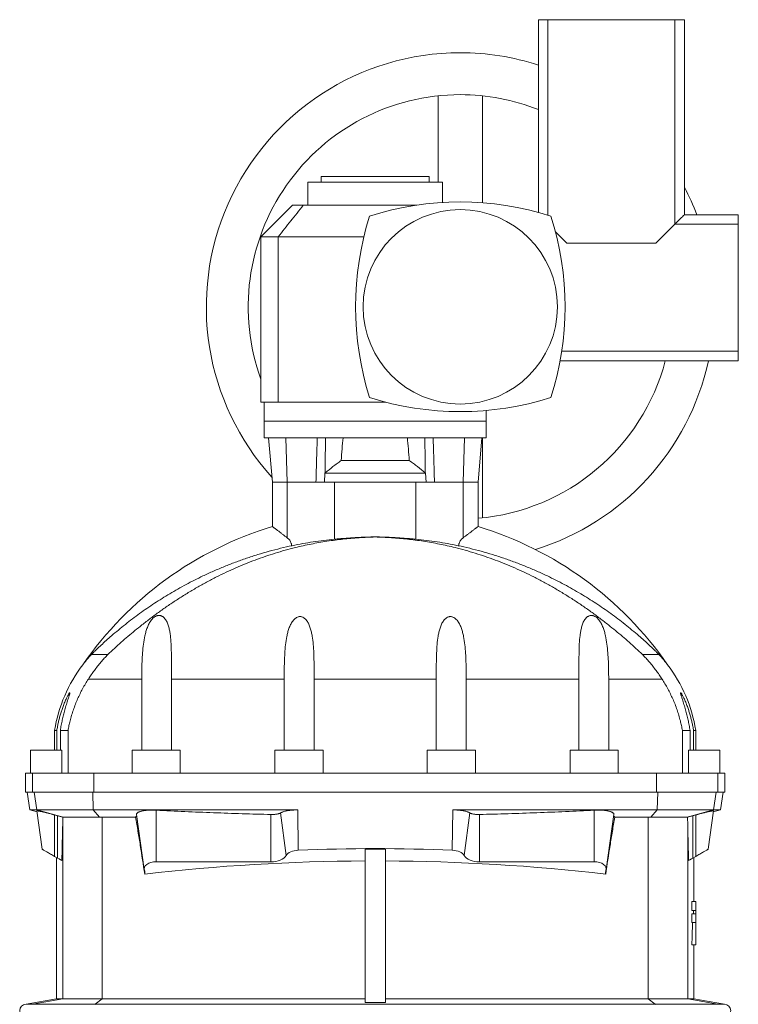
# Model space of a CAD drawing. Header units: millimetres. Extents: x -807 to 731, y -57 to 2098.
# Tile 5 of 5: x 161 to 727, y 1323 to 2098. Entities that reach past the tile are written whole.
import ezdxf

# ---------------------------------------------------------------- set-up
doc = ezdxf.new("R2010")
doc.units = ezdxf.units.MM

msp = doc.modelspace()

# ---------------------------------------------------------------- linework, layer by layer
at = {"color": 7, "linetype": 'Continuous', "lineweight": 15}
for p, q in [((569.56, 2097.55), (569.56, 1945.84)), ((577.07, 2097.55), (569.56, 2097.55)), ((577.07, 2097.55), (577.07, 1943.66)), ((677.06, 2097.55), (577.07, 2097.55)), ((677.06, 2097.55), (677.06, 1936.55)), ((684.56, 2097.55), (677.06, 2097.55)), ((684.56, 1944.05), (684.56, 2097.55)), ((490.56, 2037.63), (490.56, 1969.55)), ((525.56, 2037.63), (525.56, 1953.4)), ((388.06, 1969.55), (388.06, 1951.55)), ((388.06, 1969.55), (494.06, 1969.55)), ((398.56, 1974.05), (398.56, 1969.55)), ((398.56, 1974.05), (483.56, 1974.05)), ((483.56, 1969.55), (483.56, 1974.05)), ((494.06, 1953.63), (494.06, 1969.55)), ((376.06, 1951.55), (351.06, 1926.55)), ((376.06, 1951.55), (384.46, 1951.55)), ((384.46, 1951.55), (473.92, 1951.55)), ((727.06, 1944.05), (684.56, 1944.05)), ((727.06, 1944.05), (727.06, 1936.55)), ((727.06, 1936.55), (677.06, 1936.55)), ((727.06, 1936.55), (727.06, 1836.56)), ((351.06, 1926.55), (351.06, 1796.55)), ((364.73, 1926.55), (351.06, 1926.55)), ((364.73, 1926.55), (364.73, 1796.55)), ((432.11, 1926.55), (364.73, 1926.55)), ((662.06, 1921.55), (592.06, 1921.55)), ((586.68, 1829.05), (727.06, 1829.05)), ((727.06, 1836.56), (587.93, 1836.56)), ((727.06, 1836.56), (727.06, 1829.05)), ((364.73, 1796.55), (351.06, 1796.55)), ((353.56, 1796.55), (353.56, 1781.55)), ((449.24, 1796.55), (364.73, 1796.55)), ((528.56, 1781.55), (528.56, 1789.95)), ((353.56, 1781.55), (353.56, 1768.55)), ((528.56, 1768.55), (528.56, 1781.55)), ((353.56, 1768.55), (528.56, 1768.55)), ((357, 1768.55), (360.06, 1733.55)), ((522.06, 1733.55), (525.12, 1768.55)), ((525.56, 1705.47), (525.56, 1768.55)), ((414.22, 1750.55), (467.91, 1750.55)), ((401.33, 1740.55), (401.02, 1733.55)), ((401.61, 1740.82), (401.33, 1740.55)), ((401.33, 1740.55), (480.79, 1740.55)), ((480.79, 1740.55), (480.52, 1740.82)), ((481.1, 1733.55), (480.79, 1740.55)), ((360.06, 1733.55), (360.06, 1698.58)), ((360.06, 1733.55), (371.79, 1733.55)), ((394.4, 1733.55), (371.79, 1733.55)), ((408.97, 1733.55), (394.4, 1733.55)), ((408.97, 1688.62), (408.97, 1733.55)), ((473.16, 1688.62), (473.16, 1733.55)), ((473.16, 1733.55), (487.72, 1733.55)), ((510.33, 1733.55), (487.72, 1733.55)), ((522.06, 1733.55), (510.33, 1733.55)), ((522.06, 1698.58), (522.06, 1733.55)), ((441.06, 1690.42), (441.06, 1690.49)), ((375.72, 1683.55), (375.27, 1683.55)), ((506.4, 1683.55), (506.85, 1683.55)), ((230.52, 1597.91), (217.56, 1597.91)), ((651.61, 1597.91), (664.56, 1597.91)), ((257.17, 1578.55), (257.17, 1522.55)), ((280.55, 1522.55), (280.55, 1578.55)), ((369.38, 1578.55), (369.38, 1522.55)), ((393, 1522.55), (393, 1578.55)), ((489.13, 1522.55), (489.13, 1578.55)), ((512.74, 1578.55), (512.74, 1522.55)), ((601.58, 1522.55), (601.58, 1578.55)), ((624.96, 1578.55), (624.96, 1522.55)), ((188.56, 1538.15), (188.56, 1522.55)), ((188.56, 1538.15), (190.31, 1538.15)), ((190.31, 1522.55), (190.31, 1538.15)), ((199.13, 1538.15), (193.08, 1538.15)), ((193.08, 1538.15), (193.08, 1522.55)), ((199.13, 1538.15), (199.13, 1504.55)), ((683, 1538.15), (683, 1504.55)), ((683, 1538.15), (689.05, 1538.15)), ((689.05, 1538.15), (689.05, 1522.55)), ((693.56, 1538.15), (691.81, 1538.15)), ((691.81, 1522.55), (691.81, 1538.15)), ((693.56, 1522.55), (693.56, 1538.15)), ((169.56, 1522.55), (169.56, 1504.55)), ((169.56, 1522.55), (194.18, 1522.55)), ((194.18, 1504.55), (194.18, 1522.55)), ((249.56, 1522.55), (249.56, 1504.55)), ((249.56, 1522.55), (287.48, 1522.55)), ((287.48, 1522.55), (287.48, 1504.55)), ((362.06, 1522.55), (362.06, 1504.55)), ((362.06, 1522.55), (400.06, 1522.55)), ((400.06, 1504.55), (400.06, 1522.55)), ((482.06, 1522.55), (482.06, 1504.55)), ((520.06, 1522.55), (482.06, 1522.55)), ((520.06, 1504.55), (520.06, 1522.55)), ((594.65, 1522.55), (594.65, 1504.55)), ((632.56, 1522.55), (594.65, 1522.55)), ((632.56, 1504.55), (632.56, 1522.55)), ((687.94, 1504.55), (687.94, 1522.55)), ((712.56, 1522.55), (687.94, 1522.55)), ((712.56, 1504.55), (712.56, 1522.55)), ((165.56, 1504.55), (165.56, 1489.55)), ((171.17, 1504.55), (165.56, 1504.55)), ((171.17, 1504.55), (219.56, 1504.55)), ((219.56, 1504.55), (662.56, 1504.55)), ((710.95, 1504.55), (662.56, 1504.55)), ((710.95, 1504.55), (716.56, 1504.55)), ((716.56, 1489.55), (716.56, 1504.55)), ((171.17, 1489.55), (165.56, 1489.55)), ((167.06, 1489.55), (169.03, 1475.55)), ((171.17, 1489.55), (219.56, 1489.55)), ((219.56, 1489.55), (662.56, 1489.55)), ((710.95, 1489.55), (662.56, 1489.55)), ((710.95, 1489.55), (716.56, 1489.55)), ((713.09, 1475.55), (715.06, 1489.55)), ((169.03, 1475.55), (174.74, 1474.02)), ((169.03, 1475.55), (174.51, 1475.55)), ((219.04, 1475.55), (174.51, 1475.55)), ((174.63, 1474.83), (178.89, 1444.55)), ((380.03, 1475.55), (219.04, 1475.55)), ((502.09, 1475.55), (663.08, 1475.55)), ((663.08, 1475.55), (707.61, 1475.55)), ((703.24, 1444.55), (707.49, 1474.83)), ((707.38, 1474.02), (713.09, 1475.55)), ((713.09, 1475.55), (707.61, 1475.55)), ((190.92, 1470.98), (188.56, 1471.61)), ((195.11, 1469.91), (194.93, 1463.62)), ((195.11, 1469.91), (195.33, 1469.9)), ((223.96, 1469.9), (225.99, 1469.92)), ((225.99, 1469.92), (252.27, 1469.92)), ((253.04, 1471.92), (259.1, 1428.78)), ((623.02, 1428.78), (629.08, 1471.92)), ((656.14, 1469.92), (629.86, 1469.92)), ((658.17, 1469.9), (656.14, 1469.92)), ((687.01, 1469.91), (686.79, 1469.9)), ((687.01, 1469.91), (687.19, 1463.62)), ((691.2, 1470.98), (693.56, 1471.61)), ((433.06, 1444.77), (449.06, 1444.77)), ((433.06, 1444.77), (433.06, 1323.92)), ((449.06, 1444.77), (449.06, 1323.92)), ((188.56, 1438.97), (190.92, 1437.6)), ((190.06, 1438.1), (190.06, 1326.78)), ((358.94, 1434.72), (268.56, 1434.72)), ((523.18, 1434.72), (613.56, 1434.72)), ((693.56, 1438.97), (691.2, 1437.6)), ((692.06, 1403.55), (692.06, 1438.1)), ((690.49, 1396.44), (690.49, 1403.55)), ((693.56, 1403.55), (690.49, 1403.55)), ((693.56, 1403.55), (693.56, 1396.44)), ((693.56, 1396.44), (690.49, 1396.44)), ((693.56, 1396.44), (693.56, 1393.7)), ((690.49, 1386.84), (690.49, 1393.7)), ((693.56, 1393.7), (690.49, 1393.7)), ((693.56, 1393.7), (693.56, 1386.84)), ((693.56, 1386.84), (690.49, 1386.84)), ((693.56, 1386.84), (693.56, 1369.27)), ((693.56, 1369.27), (690.49, 1369.27)), ((692.06, 1326.78), (692.06, 1369.27)), ((190.06, 1326.78), (166.06, 1322.55)), ((194.93, 1326.78), (190.06, 1326.78)), ((225.99, 1326.78), (194.93, 1326.78)), ((433.06, 1326.78), (225.99, 1326.78)), ((449.06, 1326.78), (656.14, 1326.78)), ((656.14, 1326.78), (687.19, 1326.78)), ((687.19, 1326.78), (692.06, 1326.78)), ((716.06, 1322.55), (692.06, 1326.78)), ((166.06, 1322.55), (171.21, 1322.55)), ((171.21, 1322.55), (220.45, 1322.55)), ((220.45, 1322.55), (661.68, 1322.55)), ((710.91, 1322.55), (661.68, 1322.55)), ((716.06, 1322.55), (710.91, 1322.55))]:
    msp.add_line(p, q, dxfattribs=at)
at = {"color": 8, "linetype": 'Continuous', "lineweight": 0}
for p, q in [((528.56, 1781.55), (353.56, 1781.55)), ((370.62, 1768.55), (371.79, 1733.55)), ((511.5, 1768.55), (510.33, 1733.55)), ((371.79, 1689.73), (371.79, 1733.55)), ((473.16, 1733.55), (408.97, 1733.55)), ((510.33, 1689.73), (510.33, 1733.55)), ((257.17, 1578.55), (215.16, 1578.55)), ((369.38, 1578.55), (280.55, 1578.55)), ((489.13, 1578.55), (393, 1578.55)), ((512.74, 1578.55), (601.58, 1578.55)), ((624.96, 1578.55), (666.96, 1578.55)), ((171.17, 1504.55), (171.17, 1489.55)), ((219.56, 1504.55), (219.56, 1489.55)), ((662.56, 1504.55), (662.56, 1489.55)), ((710.95, 1504.55), (710.95, 1489.55)), ((174.51, 1475.55), (172.57, 1489.55)), ((219.04, 1475.55), (218.59, 1489.55)), ((663.08, 1475.55), (663.54, 1489.55)), ((707.61, 1475.55), (709.56, 1489.55)), ((195.33, 1469.9), (174.51, 1475.55)), ((223.96, 1469.9), (219.04, 1475.55)), ((268.56, 1434.72), (268.56, 1475.34)), ((370.89, 1439.67), (366.57, 1473.18)), ((380.31, 1443.87), (380.03, 1475.55)), ((501.81, 1443.87), (502.09, 1475.55)), ((511.23, 1439.67), (515.56, 1473.18)), ((613.56, 1434.72), (613.56, 1475.34)), ((658.17, 1469.9), (663.08, 1475.55)), ((686.79, 1469.9), (707.61, 1475.55)), ((188.56, 1438.97), (188.56, 1471.61)), ((190.92, 1437.6), (190.92, 1470.98)), ((225.99, 1326.78), (225.99, 1469.92)), ((358.94, 1434.72), (358.94, 1471.96)), ((523.18, 1434.72), (523.18, 1471.96)), ((656.14, 1326.78), (656.14, 1469.92)), ((691.2, 1437.6), (691.2, 1470.98)), ((693.56, 1438.97), (693.56, 1471.61)), ((194.93, 1326.78), (194.93, 1463.62)), ((687.19, 1326.78), (687.19, 1463.62)), ((194.93, 1326.78), (171.21, 1322.55)), ((225.99, 1326.78), (220.45, 1322.55)), ((656.14, 1326.78), (661.68, 1322.55)), ((687.19, 1326.78), (710.91, 1322.55))]:
    msp.add_line(p, q, dxfattribs=at)
at = {"color": 7, "linetype": 'Continuous', "lineweight": 15, "flags": 128}
for points in [[(677.06, 1936.55), (678.35, 1937.84), (679.53, 1939.02), (680.58, 1940.07), (681.51, 1941), (682.32, 1941.81), (683, 1942.49), (683.56, 1943.05), (684, 1943.49), (684.31, 1943.8), (684.5, 1943.99), (684.56, 1944.05)], [(583, 1930.62), (587.02, 1926.59), (592.06, 1921.55)], [(662.06, 1921.55), (667.1, 1926.59), (672.1, 1931.59), (677.06, 1936.55)], [(178.89, 1444.55), (178.89, 1444.55), (178.96, 1444.51), (179.09, 1444.43), (179.3, 1444.31), (179.58, 1444.15), (179.92, 1443.96), (180.32, 1443.72), (180.79, 1443.45), (181.31, 1443.15), (181.89, 1442.82), (182.51, 1442.46), (183.18, 1442.07), (183.88, 1441.67), (184.62, 1441.24), (185.38, 1440.8), (186.16, 1440.35), (186.96, 1439.89), (187.76, 1439.43), (188.56, 1438.97)], [(703.24, 1444.55), (703.23, 1444.55), (703.17, 1444.51), (703.03, 1444.43), (702.82, 1444.31), (702.55, 1444.15), (702.2, 1443.96), (701.8, 1443.72), (701.33, 1443.45), (700.81, 1443.15), (700.23, 1442.82), (699.61, 1442.46), (698.94, 1442.07), (698.24, 1441.67), (697.5, 1441.24), (696.74, 1440.8), (695.96, 1440.35), (695.17, 1439.89), (694.36, 1439.43), (693.56, 1438.97)], [(190.92, 1437.6), (192.04, 1436.96), (193.16, 1436.31), (194.28, 1435.67)], [(691.2, 1437.6), (690.08, 1436.96), (688.96, 1436.31), (687.85, 1435.67)]]:
    msp.add_lwpolyline(points, dxfattribs=at)
at = {"color": 8, "linetype": 'Continuous', "lineweight": 0, "flags": 128}
for points in [[(220.45, 1322.55), (220.3, 1322.51)], [(661.68, 1322.55), (661.83, 1322.51)]]:
    msp.add_lwpolyline(points, dxfattribs=at)
at = {"color": 7, "linetype": 'Continuous', "lineweight": 15}
msp.add_circle((508.06, 1871.55), 76.5, dxfattribs=at)
for centre, radius, start, end in [((508.06, 1871.55), 200, 90, 222.12492), ((508.06, 1871.55), 200, 72.09137, 90), ((508.06, 1871.55), 167, 90, 199.92832), ((508.06, 1871.55), 167, 68.39144, 90), ((508.06, 1871.55), 200, 21.25381, 28.05458), ((508.06, 1719.68), 234.38, 72.27135, 107.72865), ((659.94, 1871.55), 234.38, 162.27135, 197.72865), ((356.19, 1871.55), 234.38, 342.27135, 17.72865), ((508.06, 1871.55), 167, 274.80888, 345.25657), ((508.06, 1871.55), 200, 287.21188, 347.7311), ((508.06, 2023.43), 234.38, 252.27135, 287.72865), ((441.06, 1430.55), 280, 106.8152, 145.31558), ((441.06, 1430.55), 280, 34.68446, 73.18483), ((303.06, 1519.55), 116, 142.67448, 170.77591), ((579.06, 1519.55), 116, 9.22409, 37.32543), ((166.06, 1317.55), 5, 90, 270), ((716.06, 1317.55), 5, 270, 90)]:
    msp.add_arc(centre, radius, start, end, dxfattribs=at)
for centre, major_axis, ratio, start_param, end_param in [((441.06, 1476.38), (0, 411.48), 0.087489, 0.781215, 0.841542), ((441.06, 1476.38), (0, 411.48), 0.087489, 5.441644, 5.50197), ((381.06, 1437.66), (10.75, 0), 0.57926, 1.640304, 2.811855), ((441.06, 938.44), (874.65, 0), 0.57926, 1.501288, 1.640304), ((501.06, 1437.66), (10.75, 0), 0.57926, 0.329738, 1.501288), ((268.56, 1429.23), (9.49, 0), 0.57926, 1.570796, 3.358106), ((441.06, 897.33), (932, 0), 0.57735, 1.57938, 1.766835), ((358.94, 1442.04), (12.64, 0), 0.57926, 4.712389, 5.953447), ((441.06, 897.33), (932, 0), 0.57735, 1.374758, 1.562213), ((523.18, 1442.04), (12.64, 0), 0.57926, 3.471331, 4.712389), ((613.56, 1429.23), (9.49, 0), 0.57926, 6.066672, 7.853982), ((244.78, 1426.2), (14.85, 0), 0.57926, 6.156913, 6.499699), ((637.34, 1426.2), (14.85, 0), 0.57926, 2.925079, 3.267865), ((279.06, 1360.46), (0, 1014.39), 0.407143, 4.74516, 4.747866), ((279.06, 1463.05), (0, 1075.9), 0.383864, 4.625111, 4.641494)]:
    msp.add_ellipse(centre, major_axis=major_axis, ratio=ratio, start_param=start_param, end_param=end_param, dxfattribs=at)
for points, knots in [([(384.46, 1951.55), (381.15, 1947.41), (374.54, 1939.13), (368, 1930.74), (364.73, 1926.55)], [0, 0, 0, 0, 0.499986, 1, 1, 1, 1]), ([(395.48, 1768.55), (395.29, 1763.24), (394.87, 1751.58), (394.56, 1739.91), (394.4, 1733.55)], [0, 0, 0, 0, 0.455301, 1, 1, 1, 1]), ([(401.94, 1768.55), (401.87, 1763.22), (401.76, 1753.98), (401.65, 1744.73), (401.61, 1740.82)], [0, 0, 0, 0, 0.576228, 1, 1, 1, 1]), ([(480.19, 1768.55), (480.25, 1763.22), (480.37, 1753.98), (480.47, 1744.73), (480.52, 1740.82)], [0, 0, 0, 0, 0.576228, 1, 1, 1, 1]), ([(486.65, 1768.55), (486.84, 1763.24), (487.25, 1751.58), (487.56, 1739.91), (487.72, 1733.55)], [0, 0, 0, 0, 0.455301, 1, 1, 1, 1]), ([(414.22, 1750.55), (413.14, 1749.78), (410.98, 1748.23), (406.76, 1745.01), (403.67, 1742.49), (401.61, 1740.82)], [0, 0, 0, 0, 0.249797, 0.499604, 1, 1, 1, 1]), ([(480.52, 1740.82), (478.46, 1742.49), (475.37, 1745.01), (471.15, 1748.23), (468.99, 1749.78), (467.91, 1750.55)], [0, 0, 0, 0, 0.499673, 0.749841, 1, 1, 1, 1]), ([(371.79, 1689.73), (371.2, 1690.18), (370, 1691.09), (368.27, 1692.41), (366.61, 1693.68), (365.23, 1694.71), (364.15, 1695.53), (363.3, 1696.17), (362.52, 1696.75), (361.84, 1697.26), (361.25, 1697.7), (360.77, 1698.05), (360.4, 1698.33), (360.14, 1698.53), (360.04, 1698.58), (360.06, 1698.58), (360.06, 1698.58)], [0, 0, 0, 0, 0.097586, 0.195157, 0.296581, 0.397976, 0.461423, 0.524864, 0.58999, 0.655108, 0.718663, 0.78221, 0.848212, 0.914208, 0.999992, 1, 1, 1, 1]), ([(510.33, 1689.73), (510.93, 1690.18), (512.12, 1691.09), (513.85, 1692.41), (515.52, 1693.68), (516.89, 1694.71), (517.98, 1695.53), (518.82, 1696.17), (519.6, 1696.75), (520.29, 1697.26), (520.87, 1697.7), (521.35, 1698.05), (521.72, 1698.33), (522, 1698.53), (522.04, 1698.56), (522.06, 1698.58)], [0, 0, 0, 0, 0.097594, 0.195172, 0.296604, 0.398007, 0.461459, 0.524905, 0.590037, 0.65516, 0.71872, 0.782272, 0.848279, 0.91428, 1, 1, 1, 1]), ([(441.06, 1690.42), (438.93, 1690.34), (434.68, 1690.2), (428.32, 1689.82), (421.99, 1689.33), (415.7, 1688.71), (409.4, 1687.95), (403.09, 1687.05), (396.78, 1686), (390.52, 1684.82), (384.32, 1683.51), (377.51, 1681.91), (370.13, 1679.97), (362.19, 1677.64), (354.33, 1675.08), (346.54, 1672.29), (338.82, 1669.29), (331.18, 1666.06), (323.6, 1662.61), (315.97, 1658.89), (308.29, 1654.88), (300.56, 1650.58), (292.91, 1646.05), (285.46, 1641.36), (278.21, 1636.54), (271.15, 1631.6), (264.19, 1626.48), (257.75, 1621.51), (251.81, 1616.72), (246.36, 1612.17), (240.99, 1607.51), (235.69, 1602.76), (232.24, 1599.52), (230.52, 1597.91)], [0, 0, 0, 0, 0.026591, 0.053206, 0.079831, 0.106451, 0.133046, 0.160331, 0.187631, 0.214939, 0.242245, 0.269536, 0.305433, 0.341343, 0.377256, 0.413154, 0.449049, 0.484959, 0.520867, 0.556761, 0.594483, 0.632224, 0.669963, 0.707682, 0.743822, 0.779984, 0.816144, 0.852282, 0.881812, 0.911364, 0.940922, 0.970472, 1, 1, 1, 1]), ([(371.79, 1689.73), (372.14, 1689.44), (372.83, 1688.87), (373.74, 1687.83), (374.49, 1686.65), (374.95, 1685.49), (375.2, 1684.44), (375.25, 1683.85), (375.27, 1683.55)], [0, 0, 0, 0, 0.188123, 0.379534, 0.568034, 0.763213, 0.880683, 1, 1, 1, 1]), ([(408.97, 1688.62), (409.9, 1688.71), (411.77, 1688.88), (414.52, 1689.11), (417.05, 1689.3), (419.33, 1689.47), (421.66, 1689.63), (424.03, 1689.79), (426.42, 1689.93), (428.89, 1690.06), (431.42, 1690.18), (434.01, 1690.29), (436.48, 1690.37), (438.84, 1690.44), (440.32, 1690.47), (441.06, 1690.49)], [0, 0, 0, 0, 0.107789, 0.215577, 0.289511, 0.363505, 0.437438, 0.509294, 0.581205, 0.65306, 0.727019, 0.80104, 0.874998, 0.937425, 1, 1, 1, 1]), ([(473.16, 1688.62), (472.22, 1688.71), (470.35, 1688.88), (467.61, 1689.11), (465.07, 1689.3), (462.79, 1689.47), (460.46, 1689.63), (458.1, 1689.79), (455.7, 1689.93), (453.23, 1690.06), (450.7, 1690.18), (448.11, 1690.29), (445.64, 1690.37), (443.29, 1690.44), (441.8, 1690.47), (441.06, 1690.49)], [0, 0, 0, 0, 0.107789, 0.215577, 0.289511, 0.363505, 0.437438, 0.509294, 0.581205, 0.65306, 0.727019, 0.80104, 0.874998, 0.937425, 1, 1, 1, 1]), ([(441.06, 1690.42), (443.19, 1690.34), (447.44, 1690.2), (453.8, 1689.82), (460.13, 1689.33), (466.42, 1688.71), (472.72, 1687.95), (479.03, 1687.05), (485.34, 1686), (491.6, 1684.82), (497.81, 1683.51), (504.61, 1681.91), (511.99, 1679.97), (519.93, 1677.64), (527.8, 1675.08), (535.58, 1672.29), (543.3, 1669.29), (550.95, 1666.06), (558.52, 1662.61), (566.15, 1658.89), (573.84, 1654.88), (581.57, 1650.58), (589.21, 1646.05), (596.66, 1641.36), (603.91, 1636.54), (610.97, 1631.6), (617.93, 1626.48), (624.38, 1621.51), (630.31, 1616.72), (635.77, 1612.17), (641.14, 1607.51), (646.43, 1602.76), (649.88, 1599.52), (651.61, 1597.91)], [0, 0, 0, 0, 0.026591, 0.053206, 0.079831, 0.106451, 0.133046, 0.160331, 0.187631, 0.214939, 0.242245, 0.269536, 0.305433, 0.341343, 0.377256, 0.413154, 0.449049, 0.484959, 0.520867, 0.556761, 0.594483, 0.632224, 0.669963, 0.707682, 0.743822, 0.779984, 0.816144, 0.852282, 0.881812, 0.911364, 0.940922, 0.970472, 1, 1, 1, 1]), ([(510.33, 1689.73), (509.99, 1689.44), (509.29, 1688.87), (508.38, 1687.83), (507.63, 1686.65), (507.17, 1685.49), (506.93, 1684.44), (506.88, 1683.85), (506.85, 1683.55)], [0, 0, 0, 0, 0.188123, 0.379534, 0.568034, 0.763213, 0.880683, 1, 1, 1, 1]), ([(217.56, 1597.91), (218.16, 1598.5), (219.36, 1599.68), (221.25, 1601.51), (223.18, 1603.35), (225.84, 1605.83), (229.24, 1608.94), (233.79, 1612.95), (238.79, 1617.18), (244.26, 1621.62), (249.85, 1625.94), (255.53, 1630.15), (261.31, 1634.23), (267.18, 1638.19), (273.15, 1642.01), (279.29, 1645.77), (285.62, 1649.44), (292.14, 1653.02), (298.74, 1656.45), (305.95, 1659.99), (313.8, 1663.58), (322.3, 1667.19), (330.91, 1670.54), (339.65, 1673.66), (348.51, 1676.53), (357.5, 1679.15), (366.56, 1681.52), (372.66, 1682.88), (375.7, 1683.55)], [0, 0, 0, 0, 0.015171, 0.030369, 0.04559, 0.060793, 0.091875, 0.122963, 0.161675, 0.200407, 0.239147, 0.277869, 0.316545, 0.355232, 0.393921, 0.432598, 0.473122, 0.513657, 0.554193, 0.594717, 0.645014, 0.695332, 0.745651, 0.795948, 0.84695, 0.897974, 0.948998, 1, 1, 1, 1]), ([(375.72, 1683.55), (378.47, 1684.1), (383.97, 1685.19), (392.27, 1686.54), (400.6, 1687.71), (406.18, 1688.32), (408.97, 1688.62)], [0, 0, 0, 0, 0.249718, 0.499436, 0.749717, 1, 1, 1, 1]), ([(506.4, 1683.55), (503.65, 1684.1), (498.15, 1685.19), (489.85, 1686.54), (481.52, 1687.71), (475.95, 1688.32), (473.16, 1688.62)], [0, 0, 0, 0, 0.249718, 0.499436, 0.749717, 1, 1, 1, 1]), ([(664.56, 1597.91), (663.96, 1598.5), (662.76, 1599.68), (660.87, 1601.51), (658.94, 1603.35), (656.29, 1605.83), (652.88, 1608.94), (648.33, 1612.95), (643.33, 1617.18), (637.86, 1621.62), (632.28, 1625.94), (626.59, 1630.15), (620.81, 1634.23), (614.94, 1638.19), (608.97, 1642.01), (602.83, 1645.77), (596.5, 1649.44), (589.98, 1653.02), (583.39, 1656.45), (576.17, 1659.99), (568.32, 1663.58), (559.82, 1667.19), (551.21, 1670.54), (542.48, 1673.66), (533.61, 1676.53), (524.62, 1679.15), (515.56, 1681.52), (509.46, 1682.88), (506.42, 1683.55)], [0, 0, 0, 0, 0.015171, 0.030369, 0.04559, 0.060793, 0.091875, 0.122963, 0.161675, 0.200407, 0.239147, 0.277869, 0.316545, 0.355232, 0.393921, 0.432598, 0.473122, 0.513657, 0.554193, 0.594717, 0.645014, 0.695332, 0.745651, 0.795948, 0.84695, 0.897974, 0.948998, 1, 1, 1, 1]), ([(280.55, 1578.55), (280.55, 1580.89), (280.55, 1583.22), (280.56, 1587.86), (280.56, 1590.18), (280.56, 1594.8), (280.54, 1597.1), (280.47, 1601.69), (280.4, 1603.98), (280.16, 1608.51), (279.99, 1610.75), (279.58, 1614.06), (279.41, 1615.16), (279.02, 1617.33), (278.78, 1618.4), (278.35, 1619.98), (278.2, 1620.5), (277.86, 1621.54), (277.67, 1622.04), (277.06, 1623.53), (276.58, 1624.49), (275.67, 1625.82), (275.34, 1626.24), (274.6, 1627.03), (274.19, 1627.39), (273.52, 1627.85), (273.28, 1627.98), (272.79, 1628.23), (272.53, 1628.33), (271.99, 1628.5), (271.71, 1628.56), (271.15, 1628.64), (270.86, 1628.65), (270.28, 1628.63), (269.99, 1628.59), (269.42, 1628.47), (269.13, 1628.39), (268.31, 1628.08), (267.79, 1627.8), (266.82, 1627.14), (266.38, 1626.76), (265.56, 1625.96), (265.18, 1625.52), (264.12, 1624.17), (263.52, 1623.2), (262.73, 1621.71), (262.49, 1621.2), (262.02, 1620.16), (261.81, 1619.64), (261.2, 1618.06), (260.85, 1617), (260.22, 1614.85), (259.95, 1613.77), (259.22, 1610.49), (258.84, 1608.27), (258.24, 1603.78), (258.02, 1601.51), (257.66, 1596.95), (257.53, 1594.67), (257.34, 1590.09), (257.27, 1587.79), (257.19, 1583.18), (257.17, 1580.87), (257.17, 1578.55)], [0, 0, 0, 0, 0.0625, 0.0625, 0.125, 0.125, 0.1875, 0.1875, 0.25, 0.25, 0.3125, 0.3125, 0.34375, 0.34375, 0.375, 0.375, 0.390625, 0.390625, 0.40625, 0.40625, 0.4375, 0.4375, 0.453125, 0.453125, 0.46875, 0.46875, 0.476562, 0.476562, 0.484375, 0.484375, 0.492187, 0.492187, 0.5, 0.5, 0.507812, 0.507812, 0.515625, 0.515625, 0.53125, 0.53125, 0.546875, 0.546875, 0.5625, 0.5625, 0.59375, 0.59375, 0.609375, 0.609375, 0.625, 0.625, 0.65625, 0.65625, 0.6875, 0.6875, 0.75, 0.75, 0.8125, 0.8125, 0.875, 0.875, 0.9375, 0.9375, 1, 1, 1, 1]), ([(393, 1578.55), (393, 1580.84), (392.99, 1583.13), (392.96, 1587.69), (392.94, 1589.96), (392.85, 1594.49), (392.79, 1596.75), (392.6, 1601.26), (392.47, 1603.51), (392.08, 1607.95), (391.83, 1610.15), (391.29, 1613.41), (391.08, 1614.49), (390.59, 1616.62), (390.31, 1617.67), (389.81, 1619.22), (389.63, 1619.73), (389.24, 1620.74), (389.03, 1621.24), (388.35, 1622.71), (387.82, 1623.65), (386.85, 1624.95), (386.49, 1625.37), (385.91, 1625.95), (385.71, 1626.13), (385.29, 1626.48), (385.06, 1626.64), (384.36, 1627.09), (383.86, 1627.34), (383.04, 1627.58), (382.76, 1627.64), (382.19, 1627.72), (381.9, 1627.73), (381.33, 1627.71), (381.04, 1627.67), (380.48, 1627.55), (380.2, 1627.47), (379.39, 1627.16), (378.9, 1626.89), (378.2, 1626.4), (377.98, 1626.22), (377.55, 1625.86), (377.35, 1625.67), (376.77, 1625.07), (376.41, 1624.65), (375.41, 1623.31), (374.86, 1622.36), (373.9, 1620.41), (373.48, 1619.39), (372.75, 1617.32), (372.44, 1616.27), (371.89, 1614.16), (371.65, 1613.1), (371.02, 1609.88), (370.71, 1607.71), (370.21, 1603.32), (370.03, 1601.1), (369.75, 1596.62), (369.65, 1594.37), (369.5, 1589.87), (369.46, 1587.61), (369.39, 1583.09), (369.38, 1580.82), (369.38, 1578.55)], [0, 0, 0, 0, 0.0625, 0.0625, 0.125, 0.125, 0.1875, 0.1875, 0.25, 0.25, 0.3125, 0.3125, 0.34375, 0.34375, 0.375, 0.375, 0.390625, 0.390625, 0.40625, 0.40625, 0.4375, 0.4375, 0.453125, 0.453125, 0.460938, 0.460938, 0.46875, 0.46875, 0.484375, 0.484375, 0.492188, 0.492188, 0.5, 0.5, 0.507813, 0.507813, 0.515625, 0.515625, 0.53125, 0.53125, 0.539063, 0.539063, 0.546875, 0.546875, 0.5625, 0.5625, 0.59375, 0.59375, 0.625, 0.625, 0.65625, 0.65625, 0.6875, 0.6875, 0.75, 0.75, 0.8125, 0.8125, 0.875, 0.875, 0.9375, 0.9375, 1, 1, 1, 1]), ([(489.13, 1578.55), (489.13, 1580.84), (489.13, 1583.13), (489.16, 1587.69), (489.19, 1589.96), (489.27, 1594.49), (489.33, 1596.75), (489.52, 1601.26), (489.65, 1603.51), (490.04, 1607.95), (490.29, 1610.15), (490.83, 1613.41), (491.04, 1614.49), (491.53, 1616.62), (491.81, 1617.67), (492.31, 1619.22), (492.49, 1619.73), (492.88, 1620.74), (493.09, 1621.24), (493.78, 1622.71), (494.3, 1623.65), (495.27, 1624.95), (495.63, 1625.37), (496.21, 1625.95), (496.41, 1626.13), (496.84, 1626.48), (497.06, 1626.64), (497.76, 1627.09), (498.27, 1627.34), (499.09, 1627.58), (499.36, 1627.64), (499.93, 1627.72), (500.22, 1627.73), (500.8, 1627.71), (501.08, 1627.67), (501.64, 1627.55), (501.92, 1627.47), (502.73, 1627.16), (503.23, 1626.89), (503.92, 1626.4), (504.15, 1626.22), (504.57, 1625.86), (504.77, 1625.67), (505.36, 1625.07), (505.71, 1624.65), (506.71, 1623.31), (507.26, 1622.36), (508.22, 1620.41), (508.64, 1619.39), (509.37, 1617.32), (509.68, 1616.27), (510.23, 1614.16), (510.47, 1613.1), (511.1, 1609.88), (511.42, 1607.71), (511.91, 1603.32), (512.09, 1601.1), (512.38, 1596.62), (512.47, 1594.37), (512.62, 1589.87), (512.67, 1587.61), (512.73, 1583.09), (512.74, 1580.82), (512.74, 1578.55)], [0, 0, 0, 0, 0.0625, 0.0625, 0.125, 0.125, 0.1875, 0.1875, 0.25, 0.25, 0.3125, 0.3125, 0.34375, 0.34375, 0.375, 0.375, 0.390625, 0.390625, 0.40625, 0.40625, 0.4375, 0.4375, 0.453125, 0.453125, 0.460938, 0.460938, 0.46875, 0.46875, 0.484375, 0.484375, 0.492188, 0.492188, 0.5, 0.5, 0.507813, 0.507813, 0.515625, 0.515625, 0.53125, 0.53125, 0.539063, 0.539063, 0.546875, 0.546875, 0.5625, 0.5625, 0.59375, 0.59375, 0.625, 0.625, 0.65625, 0.65625, 0.6875, 0.6875, 0.75, 0.75, 0.8125, 0.8125, 0.875, 0.875, 0.9375, 0.9375, 1, 1, 1, 1]), ([(601.58, 1578.55), (601.58, 1580.89), (601.57, 1583.22), (601.56, 1587.86), (601.56, 1590.18), (601.57, 1594.8), (601.58, 1597.1), (601.66, 1601.69), (601.72, 1603.98), (601.96, 1608.51), (602.13, 1610.75), (602.55, 1614.06), (602.71, 1615.16), (603.11, 1617.33), (603.34, 1618.4), (603.77, 1619.98), (603.92, 1620.5), (604.27, 1621.54), (604.45, 1622.04), (605.07, 1623.53), (605.55, 1624.49), (606.45, 1625.82), (606.78, 1626.24), (607.52, 1627.03), (607.93, 1627.39), (608.61, 1627.85), (608.84, 1627.98), (609.33, 1628.23), (609.6, 1628.33), (610.13, 1628.5), (610.41, 1628.56), (610.97, 1628.64), (611.26, 1628.65), (611.84, 1628.63), (612.13, 1628.59), (612.7, 1628.47), (612.99, 1628.39), (613.81, 1628.08), (614.33, 1627.8), (615.3, 1627.14), (615.74, 1626.76), (616.56, 1625.96), (616.94, 1625.52), (618.01, 1624.17), (618.6, 1623.2), (619.39, 1621.71), (619.64, 1621.2), (620.1, 1620.16), (620.32, 1619.64), (620.92, 1618.06), (621.27, 1617), (621.9, 1614.85), (622.17, 1613.77), (622.91, 1610.49), (623.28, 1608.27), (623.88, 1603.78), (624.11, 1601.51), (624.46, 1596.95), (624.59, 1594.67), (624.79, 1590.09), (624.85, 1587.79), (624.94, 1583.18), (624.96, 1580.87), (624.96, 1578.55)], [0, 0, 0, 0, 0.0625, 0.0625, 0.125, 0.125, 0.1875, 0.1875, 0.25, 0.25, 0.3125, 0.3125, 0.34375, 0.34375, 0.375, 0.375, 0.390625, 0.390625, 0.40625, 0.40625, 0.4375, 0.4375, 0.453125, 0.453125, 0.46875, 0.46875, 0.476562, 0.476562, 0.484375, 0.484375, 0.492187, 0.492187, 0.5, 0.5, 0.507812, 0.507812, 0.515625, 0.515625, 0.53125, 0.53125, 0.546875, 0.546875, 0.5625, 0.5625, 0.59375, 0.59375, 0.609375, 0.609375, 0.625, 0.625, 0.65625, 0.65625, 0.6875, 0.6875, 0.75, 0.75, 0.8125, 0.8125, 0.875, 0.875, 0.9375, 0.9375, 1, 1, 1, 1]), ([(217.56, 1597.91), (216.7, 1596.96), (215.27, 1595.38), (213.56, 1593.34), (212.46, 1591.99), (211.81, 1591.16), (211.4, 1590.64), (211.14, 1590.3), (210.93, 1590.04), (210.84, 1589.91), (210.81, 1589.89), (210.82, 1589.89), (210.82, 1589.89)], [0, 0, 0, 0, 0.336894, 0.560597, 0.709532, 0.809601, 0.857969, 0.906796, 0.947198, 0.980204, 0.999981, 1, 1, 1, 1]), ([(230.52, 1597.91), (229.57, 1596.91), (227.69, 1594.92), (224.99, 1591.82), (222.37, 1588.63), (219.86, 1585.35), (217.44, 1582), (215.92, 1579.7), (215.16, 1578.55)], [0, 0, 0, 0, 0.165726, 0.331503, 0.497228, 0.664802, 0.832429, 1, 1, 1, 1]), ([(651.61, 1597.91), (652.55, 1596.91), (654.43, 1594.92), (657.13, 1591.82), (659.75, 1588.63), (662.26, 1585.35), (664.68, 1582), (666.2, 1579.7), (666.96, 1578.55)], [0, 0, 0, 0, 0.165726, 0.331503, 0.497228, 0.664802, 0.832429, 1, 1, 1, 1]), ([(664.56, 1597.91), (665.42, 1596.96), (666.85, 1595.38), (668.56, 1593.34), (669.66, 1591.99), (670.31, 1591.16), (670.72, 1590.64), (670.99, 1590.3), (671.19, 1590.04), (671.28, 1589.91), (671.31, 1589.89), (671.31, 1589.89), (671.31, 1589.89)], [0, 0, 0, 0, 0.3368964, 0.5606021, 0.7095376, 0.8096081, 0.8579765, 0.9068039, 0.9472058, 0.9802118, 0.9999889, 1, 1, 1, 1]), ([(215.16, 1578.55), (214.37, 1577.3), (212.78, 1574.8), (210.59, 1570.93), (208.55, 1566.97), (206.65, 1562.89), (204.9, 1558.7), (203.31, 1554.39), (201.91, 1550.02), (200.76, 1545.84), (199.83, 1541.88), (199.36, 1539.39), (199.13, 1538.15)], [0, 0, 0, 0, 0.101884, 0.203848, 0.305809, 0.407688, 0.512449, 0.617309, 0.722166, 0.826923, 0.913404, 1, 1, 1, 1]), ([(666.96, 1578.55), (667.76, 1577.3), (669.34, 1574.8), (671.53, 1570.93), (673.57, 1566.97), (675.48, 1562.89), (677.22, 1558.7), (678.81, 1554.39), (680.22, 1550.02), (681.36, 1545.84), (682.29, 1541.88), (682.76, 1539.39), (683, 1538.15)], [0, 0, 0, 0, 0.101884, 0.203848, 0.305809, 0.407688, 0.512449, 0.617309, 0.722166, 0.826923, 0.913404, 1, 1, 1, 1]), ([(190.31, 1538.15), (190.5, 1539.22), (190.87, 1541.36), (191.55, 1544.55), (192.32, 1547.72), (193.18, 1550.85), (194.14, 1553.93), (195.04, 1556.53), (195.84, 1558.66), (196.52, 1560.34), (197.21, 1561.96), (197.86, 1563.37), (198.44, 1564.58), (198.96, 1565.57), (199.45, 1566.46), (199.85, 1567.11), (200.14, 1567.52), (200.35, 1567.74), (200.49, 1567.82), (200.56, 1567.74), (200.57, 1567.53), (200.52, 1567.17), (200.38, 1566.6), (200.15, 1565.78), (199.85, 1564.8), (199.5, 1563.69), (199.04, 1562.28), (198.49, 1560.56), (197.86, 1558.51), (197.22, 1556.41), (196.44, 1553.69), (195.54, 1550.33), (194.6, 1546.31), (193.75, 1542.25), (193.3, 1539.51), (193.08, 1538.15)], [0, 0, 0, 0, 0.046112, 0.092352, 0.138605, 0.184793, 0.23088, 0.27689, 0.303594, 0.330357, 0.35707, 0.383705, 0.403159, 0.4226, 0.442258, 0.461869, 0.474609, 0.487335, 0.500148, 0.51296, 0.524679, 0.536409, 0.554294, 0.572215, 0.592636, 0.613136, 0.633611, 0.666141, 0.698767, 0.731457, 0.764075, 0.822973, 0.881972, 0.941026, 1, 1, 1, 1]), ([(691.81, 1538.15), (691.62, 1539.22), (691.25, 1541.36), (690.57, 1544.55), (689.8, 1547.72), (688.94, 1550.85), (687.98, 1553.93), (687.08, 1556.53), (686.28, 1558.66), (685.61, 1560.34), (684.91, 1561.96), (684.27, 1563.37), (683.68, 1564.58), (683.17, 1565.57), (682.67, 1566.46), (682.27, 1567.11), (681.98, 1567.52), (681.78, 1567.74), (681.64, 1567.82), (681.56, 1567.74), (681.56, 1567.53), (681.61, 1567.17), (681.74, 1566.6), (681.97, 1565.78), (682.27, 1564.8), (682.63, 1563.69), (683.08, 1562.28), (683.63, 1560.56), (684.27, 1558.51), (684.9, 1556.41), (685.69, 1553.69), (686.58, 1550.33), (687.53, 1546.31), (688.37, 1542.25), (688.82, 1539.51), (689.05, 1538.15)], [0, 0, 0, 0, 0.046112, 0.092352, 0.138605, 0.184793, 0.23088, 0.27689, 0.303594, 0.330357, 0.35707, 0.383705, 0.403159, 0.4226, 0.442258, 0.461869, 0.474609, 0.487335, 0.500148, 0.51296, 0.524679, 0.536409, 0.554294, 0.572215, 0.592636, 0.613136, 0.633611, 0.666141, 0.698767, 0.731457, 0.764075, 0.822973, 0.881972, 0.941026, 1, 1, 1, 1]), ([(188.56, 1471.61), (188.05, 1471.75), (187.01, 1472.02), (185.48, 1472.42), (183.97, 1472.81), (182.51, 1473.17), (181.12, 1473.51), (179.83, 1473.82), (178.66, 1474.09), (177.62, 1474.33), (176.71, 1474.52), (175.97, 1474.67), (175.38, 1474.78), (174.96, 1474.84), (174.71, 1474.86), (174.61, 1474.86), (174.64, 1474.83), (174.64, 1474.83)], [0, 0, 0, 0, 0.072692, 0.145613, 0.218298, 0.291062, 0.364063, 0.436814, 0.507929, 0.579282, 0.650385, 0.719146, 0.788135, 0.856889, 0.923878, 0.991084, 1, 1, 1, 1]), ([(268.56, 1475.34), (268, 1475.37), (266.88, 1475.42), (265.22, 1475.43), (263.6, 1475.39), (262.03, 1475.31), (260.55, 1475.18), (259.15, 1475), (257.87, 1474.78), (256.72, 1474.53), (255.69, 1474.23), (254.82, 1473.9), (254.1, 1473.53), (253.55, 1473.13), (253.19, 1472.71), (253.01, 1472.3), (253.04, 1472.04), (253.06, 1471.93)], [0, 0, 0, 0, 0.066442, 0.133096, 0.199537, 0.265964, 0.332604, 0.399037, 0.465923, 0.533016, 0.599912, 0.668527, 0.73735, 0.805974, 0.876868, 0.94798, 1, 1, 1, 1]), ([(358.94, 1471.96), (351.4, 1472.16), (336.34, 1472.55), (313.74, 1473.34), (291.15, 1474.25), (276.09, 1474.98), (268.56, 1475.34)], [0, 0, 0, 0, 0.249978, 0.499957, 0.749978, 1, 1, 1, 1]), ([(366.57, 1473.18), (366.45, 1473.1), (366.21, 1472.96), (365.64, 1472.72), (364.85, 1472.48), (363.79, 1472.26), (362.59, 1472.09), (361.35, 1471.99), (360.12, 1471.94), (359.33, 1471.95), (358.94, 1471.96)], [0, 0, 0, 0, 0.095041, 0.190078, 0.334863, 0.479622, 0.620201, 0.760762, 0.880382, 1, 1, 1, 1]), ([(380.03, 1475.55), (379.5, 1475.55), (378.43, 1475.54), (376.87, 1475.47), (375.32, 1475.36), (373.81, 1475.21), (372.36, 1475), (371.01, 1474.76), (369.78, 1474.47), (368.68, 1474.15), (367.79, 1473.82), (367.08, 1473.5), (366.74, 1473.28), (366.57, 1473.18)], [0, 0, 0, 0, 0.089864, 0.179988, 0.269856, 0.364984, 0.460411, 0.555552, 0.65211, 0.748965, 0.845539, 0.922769, 1, 1, 1, 1]), ([(502.09, 1475.55), (502.62, 1475.55), (503.69, 1475.54), (505.25, 1475.47), (506.8, 1475.36), (508.31, 1475.21), (509.76, 1475), (511.11, 1474.76), (512.35, 1474.47), (513.45, 1474.15), (514.33, 1473.82), (515.04, 1473.5), (515.38, 1473.28), (515.56, 1473.18)], [0, 0, 0, 0, 0.089864, 0.179988, 0.269856, 0.364984, 0.460411, 0.555552, 0.65211, 0.748965, 0.845539, 0.922769, 1, 1, 1, 1]), ([(515.56, 1473.18), (515.68, 1473.1), (515.92, 1472.96), (516.48, 1472.72), (517.27, 1472.48), (518.33, 1472.26), (519.54, 1472.09), (520.77, 1471.99), (522, 1471.94), (522.79, 1471.95), (523.18, 1471.96)], [0, 0, 0, 0, 0.095041, 0.190078, 0.334863, 0.479622, 0.620201, 0.760762, 0.880382, 1, 1, 1, 1]), ([(523.18, 1471.96), (530.72, 1472.16), (545.79, 1472.55), (568.38, 1473.34), (590.98, 1474.25), (606.03, 1474.98), (613.56, 1475.34)], [0, 0, 0, 0, 0.249978, 0.499957, 0.749978, 1, 1, 1, 1]), ([(613.56, 1475.34), (614.12, 1475.37), (615.24, 1475.42), (616.9, 1475.43), (618.53, 1475.39), (620.09, 1475.31), (621.58, 1475.18), (622.97, 1475), (624.25, 1474.78), (625.41, 1474.53), (626.43, 1474.23), (627.31, 1473.9), (628.02, 1473.53), (628.57, 1473.13), (628.93, 1472.71), (629.11, 1472.3), (629.08, 1472.04), (629.07, 1471.93)], [0, 0, 0, 0, 0.066442, 0.133096, 0.199537, 0.265964, 0.332604, 0.399037, 0.465923, 0.533016, 0.599912, 0.668527, 0.73735, 0.805974, 0.876868, 0.94798, 1, 1, 1, 1]), ([(693.56, 1471.61), (694.08, 1471.75), (695.11, 1472.02), (696.65, 1472.42), (698.15, 1472.81), (699.61, 1473.17), (701, 1473.51), (702.29, 1473.82), (703.46, 1474.09), (704.51, 1474.33), (705.41, 1474.52), (706.15, 1474.67), (706.74, 1474.78), (707.17, 1474.84), (707.41, 1474.86), (707.51, 1474.86), (707.49, 1474.83), (707.48, 1474.83)], [0, 0, 0, 0, 0.072692, 0.145613, 0.218298, 0.291062, 0.364063, 0.436814, 0.507929, 0.579282, 0.650385, 0.719146, 0.788135, 0.856889, 0.923878, 0.991084, 1, 1, 1, 1]), ([(195.11, 1469.91), (194.76, 1470), (194.06, 1470.17), (192.99, 1470.44), (191.94, 1470.72), (191.26, 1470.89), (190.92, 1470.98)], [0, 0, 0, 0, 0.262621, 0.529878, 0.763382, 1, 1, 1, 1]), ([(195.33, 1469.9), (195.55, 1469.89), (195.99, 1469.87), (196.9, 1469.83), (197.98, 1469.81), (199.34, 1469.79), (201.01, 1469.77), (203.01, 1469.76), (205.25, 1469.75), (207.69, 1469.76), (210.34, 1469.77), (213.17, 1469.78), (216.15, 1469.81), (218.97, 1469.84), (221.58, 1469.87), (223.17, 1469.89), (223.96, 1469.9)], [0, 0, 0, 0, 0.065526, 0.131216, 0.196907, 0.262432, 0.340456, 0.41876, 0.497062, 0.575087, 0.653096, 0.731385, 0.809674, 0.887684, 0.943842, 1, 1, 1, 1]), ([(253.23, 1470.58), (253.2, 1470.53), (253.1, 1470.36), (252.75, 1470.13), (252.39, 1469.97), (252.27, 1469.92)], [0, 0, 0, 0, 0.20663, 0.727797, 1, 1, 1, 1]), ([(259.52, 1425.11), (258.4, 1432.59), (257.26, 1440.07), (255.48, 1451.28), (254.87, 1455.01), (253.62, 1462.47), (252.97, 1466.2), (252.27, 1469.92)], [0, 0, 0, 0, 0.5, 0.5, 0.75, 0.75, 1, 1, 1, 1]), ([(622.6, 1425.11), (623.72, 1432.59), (624.86, 1440.07), (626.64, 1451.28), (627.25, 1455.01), (628.51, 1462.47), (629.16, 1466.2), (629.86, 1469.92)], [0, 0, 0, 0, 0.5, 0.5, 0.75, 0.75, 1, 1, 1, 1]), ([(628.9, 1470.58), (628.92, 1470.53), (629.02, 1470.36), (629.37, 1470.13), (629.73, 1469.97), (629.86, 1469.92)], [0, 0, 0, 0, 0.20663, 0.727797, 1, 1, 1, 1]), ([(686.79, 1469.9), (686.57, 1469.89), (686.14, 1469.87), (685.23, 1469.83), (684.14, 1469.81), (682.78, 1469.79), (681.12, 1469.77), (679.11, 1469.76), (676.88, 1469.75), (674.43, 1469.76), (671.78, 1469.77), (668.96, 1469.78), (665.97, 1469.81), (663.15, 1469.84), (660.54, 1469.87), (658.96, 1469.89), (658.17, 1469.9)], [0, 0, 0, 0, 0.065526, 0.131216, 0.196907, 0.262432, 0.340456, 0.41876, 0.497062, 0.575087, 0.653096, 0.731385, 0.809674, 0.887684, 0.943842, 1, 1, 1, 1]), ([(687.01, 1469.91), (687.36, 1470), (688.06, 1470.17), (689.13, 1470.44), (690.18, 1470.72), (690.86, 1470.89), (691.2, 1470.98)], [0, 0, 0, 0, 0.262621, 0.529878, 0.763382, 1, 1, 1, 1]), ([(194.93, 1463.62), (194.81, 1458.97), (194.7, 1454.31), (194.48, 1444.99), (194.38, 1440.33), (194.28, 1435.67)], [0, 0, 0, 0, 0.5, 0.5, 1, 1, 1, 1]), ([(687.19, 1463.62), (687.31, 1458.97), (687.43, 1454.31), (687.64, 1444.99), (687.75, 1440.33), (687.85, 1435.67)], [0, 0, 0, 0, 0.5, 0.5, 1, 1, 1, 1])]:
    msp.add_open_spline(points, degree=3, knots=knots, dxfattribs=at)
msp.add_open_spline([(433.06, 1323.92), (438.39, 1323.93), (443.73, 1323.93), (449.06, 1323.92)], degree=3, dxfattribs=at)

doc.saveas('drawing.dxf')
